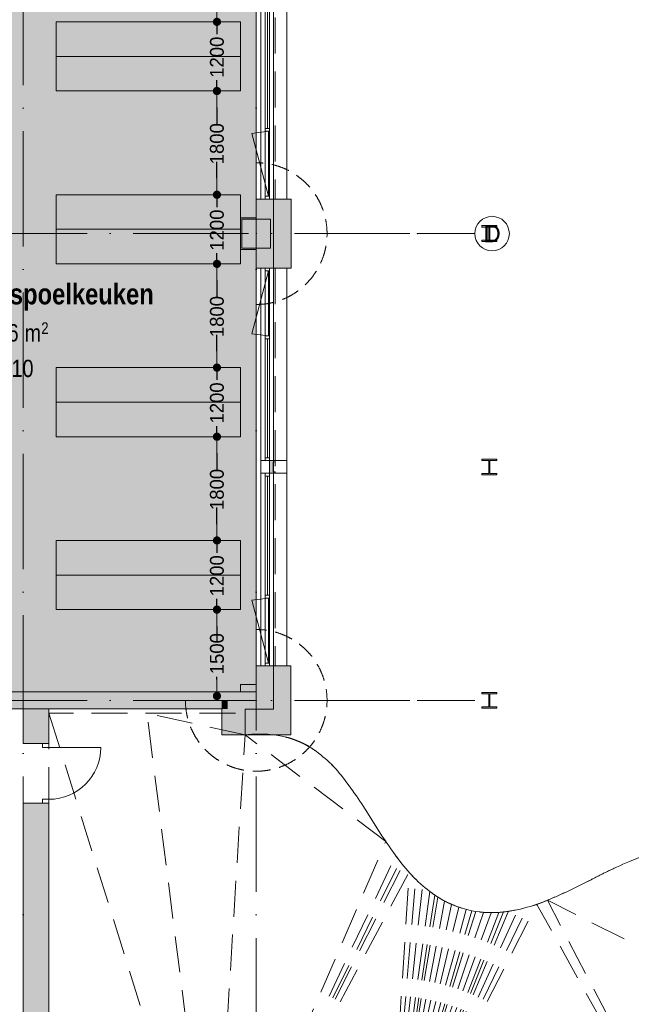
# Model space of a CAD drawing. Header units: millimetres. Extents: x -287545 to 1001608, y -673832 to 307178.
# Tile 43 of 64: x 72622 to 83245, y -40975 to -23888. Entities that reach past the tile are written whole.
import ezdxf
from ezdxf.enums import TextEntityAlignment as Align

# ---------------------------------------------------------------- set-up
doc = ezdxf.new("R2010")
doc.units = ezdxf.units.MM
doc.header["$MEASUREMENT"] = 0
for name, pattern in [('B0701', [468.239987, 311.999989, -156.239998]), ('B0703', [937.400007, 625, -312.400007]), ('v1', [2800, 1000, -400, 0, -400, 1000, 0])]:
    doc.linetypes.add(name, pattern=pattern)
for name, color, linetype in [('0 2D arcering', 7, 'Continuous'), ('21 Buitenwanden', 7, 'Continuous'), ('21 Buitenwanden Deuren', 7, 'Continuous'), ('21 Buitenwanden Doorsnede-arcering', 7, 'Continuous'), ('21 Buitenwanden Ramen', 7, 'Continuous'), ('22 NC Binnenwanden', 7, 'Continuous'), ('22 NC Binnenwanden Doorsnede-arcering', 7, 'Continuous'), ('28 Draagconstructies - Kolommen GVL', 7, 'Continuous'), ('28 Draagconstructies - Kolommen GVL Doorsnede-arcering', 7, 'Continuous'), ('28 Draagconstructies - Kolommen INT', 7, 'Continuous'), ('28 Draagconstructies - Kolommen INT Doorsnede-arcering', 7, 'Continuous'), ('28 Draagconstructies - Pergola', 7, 'Continuous'), ('28 Draagconstructies - Pergola Doorsnede-arcering', 7, 'Continuous'), ('41 Buitenwandafw', 7, 'Continuous'), ('41 Buitenwandafw Doorsnede-arcering', 7, 'Continuous'), ('90 Terrein omgeving', 7, 'Continuous'), ('A Stramien', 7, 'Continuous'), ('Maatvoering 1_ 50_100', 7, 'Continuous'), ('Z Gebruiksoppervlak', 7, 'Continuous'), ('Z Gebruiksoppervlak Zone achtergrond', 7, 'Continuous'), ('Z Gebruiksoppervlak Zone omranding', 7, 'Continuous'), ('Z Gebruiksoppervlak Zone tekst', 7, 'Continuous')]:
    doc.layers.add(name, color=color, linetype=linetype)
doc.styles.add('GENERATED_STYLE_1', font='ARIALNB.TTF')
doc.styles.add('GENERATED_STYLE_2', font='ARIALN.TTF')
doc.styles.add('GENERATED_STYLE_3', font='txt')
doc.styles.add('GENERATED_STYLE_4', font='arial.ttf')
doc.dimstyles.new('GENERATED_STYLE__3', dxfattribs={"dimtxt": 240.00001, "dimasz": 285, "dimexe": 0.18, "dimexo": 0.0625, "dimgap": 0, "dimtad": 1, "dimdec": 0, "dimzin": 3, "dimdsep": 46, "dimtxsty": 'GENERATED_STYLE_3', "dimblk": 'ARROWHEAD_11', "dimblk1": 'ARROWHEAD_11', "dimblk2": 'ARROWHEAD_11', "dimcen": 0.09, "dimse1": 1, "dimse2": 1, "dimclrd": 252, "dimclre": 252, "dimadec": 1, "dimazin": 0, "dimtfac": 1, "dimtdec": 4, "dimtmove": 0, "dimatfit": 1, "dimfxl": 1, "dimtolj": 1, "dimtzin": 3, "dimarcsym": 0})

# ---------------------------------------------------------------- blocks, each defined once
blk = doc.blocks.new('Mesh_8_1', base_point=(73130, -35925))
at = {"layer": '90 Terrein omgeving', "color": 255, "linetype": 'B0703', "lineweight": 0}
for p, q in [((73130, -35925), (75991, -45068)), ((75991, -45068), (74833, -35925)), ((76536, -36300), (74833, -35925)), ((75991, -45068), (76536, -36300)), ((78981, -38151), (76536, -36300)), ((75991, -45068), (78981, -38151)), ((75991, -45068), (79153, -38395)), ((75991, -45068), (79228, -38494)), ((75991, -45068), (79278, -38560)), ((75991, -45068), (79384, -38685)), ((79037, -44263), (79384, -38685)), ((79037, -44263), (79498, -38804)), ((79037, -44263), (79619, -38915)), ((79037, -44263), (79747, -39019)), ((79037, -44263), (79831, -39079)), ((79037, -44263), (79886, -39116)), ((79037, -44263), (80003, -39183)), ((79037, -44263), (81605, -39240)), ((79037, -44263), (80124, -39241)), ((79037, -44263), (80249, -39289)), ((79037, -44263), (81443, -39290)), ((85492, -46252), (81605, -39240)), ((87305, -41951), (81787, -39169)), ((85492, -46252), (81787, -39169)), ((79037, -44263), (80377, -39328)), ((79037, -44263), (81277, -39332)), ((79037, -44263), (80477, -39351)), ((79037, -44263), (81110, -39363)), ((79037, -44263), (80543, -39364)), ((79037, -44263), (81026, -39373)), ((79037, -44263), (80677, -39380)), ((79037, -44263), (80947, -39382)), ((79037, -44263), (80812, -39386)), ((85492, -46252), (87305, -41951)), ((87338, -42065), (87305, -41951)), ((85492, -46252), (87338, -42065)), ((79037, -44263), (85492, -46252)), ((79037, -44263), (81998, -47175)), ((73130, -50206), (75991, -45068)), ((73130, -50206), (76022, -45189)), ((79853, -47350), (81998, -47175)), ((73130, -50206), (76790, -48092))]:
    blk.add_line(p, q, dxfattribs=at)
at = {"layer": '90 Terrein omgeving', "color": 252, "linetype": 'B0703', "lineweight": 0, "true_color": 0x969696, "flags": 128}
blk.add_lwpolyline([(73130, -35925), (73130, -50206), (76790, -49236), (76790, -48092), (76022, -45189), (75991, -45068), (79037, -44263), (79853, -47350), (80049, -47724), (81998, -47175), (85492, -46252), (88222, -45192), (87338, -42065, 0.014787), (87305, -41951, -0.009433), (87078, -40886, 0.029447), (86889, -40082, 0.132457), (86126, -38887, 0.175092), (84434, -38195, 0.003145), (84391, -38194, 0.081597), (83441, -38402, 0.026375), (82545, -38813, -0.020839), (81787, -39169, -0.068942), (81026, -39373, -0.076511), (80477, -39351, -0.098735), (79831, -39079, -0.079096), (79228, -38494, -0.024505), (78739, -37774, 0.027053), (78242, -37047, 0.091945), (77641, -36498, 0.126478), (76874, -36287, 0.037205), (76536, -36300), (76536, -35925), (74833, -35925)], format="xyb", close=True, dxfattribs=at)
blk = doc.blocks.new('Slab_1_1', base_point=(656, -159592))
at = {"layer": '90 Terrein omgeving', "color": 253, "linetype": 'Continuous', "lineweight": 0, "true_color": 0x99a3a6, "flags": 128}
blk.add_lwpolyline([(83441, -38402, 0.026375), (82545, -38813, -0.020839), (81787, -39169, -0.068942), (81026, -39373, -0.076511), (80477, -39351, -0.098735), (79831, -39079, -0.079096), (79228, -38494, -0.024505), (78739, -37774, 0.027053), (78242, -37047, 0.091945), (77641, -36498, 0.126478), (76874, -36287, 0.037205), (76536, -36300), (76536, -35925), (76536, -35850), (77030, -35850), (77030, -7050), (44725, -7050), (44725, -3850), (10025, -3850)], format="xyb", dxfattribs=at)
blk = doc.blocks.new('kooklokaal_spoelkeuken_HK-02_13_1', base_point=(72577, -29276))
at = {"layer": 'Z Gebruiksoppervlak Zone achtergrond', "linetype": 'Continuous', "lineweight": 0, "true_color": 0xffffff}
blk.add_hatch(color=7, dxfattribs=at).paths.add_polyline_path([(68005, -19575), (68005, -23625), (64655, -23625), (64655, -25450), (68780, -25450), (68780, -35550), (76730, -35550), (76730, -21600), (71105, -21600), (71105, -19575)])
at = {"layer": 'Z Gebruiksoppervlak Zone omranding', "color": 2, "linetype": 'Continuous', "lineweight": 0, "flags": 128}
blk.add_lwpolyline([(68005, -19575), (68005, -23625), (64655, -23625), (64655, -25450), (68780, -25450), (68780, -35550), (76730, -35550), (76730, -21600), (71105, -21600), (71105, -19575)], close=True, dxfattribs=at)
at = {"layer": 'Z Gebruiksoppervlak Zone tekst', "color": 9, "lineweight": 0}
for tag, height, style, p in [('DUMMY_942', 360, 'GENERATED_STYLE_1', (74975, -28362)), ('DUMMY_943', 300, 'GENERATED_STYLE_2', (72030, -29078)), ('ROOM_AREA', 300, 'GENERATED_STYLE_2', (72030, -29171)), ('DUMMY_944', 300, 'GENERATED_STYLE_2', (72610, -29175)), ('DUMMY_945', 200, 'GENERATED_STYLE_2', (72996, -29140)), ('DUMMY_946', 300, 'GENERATED_STYLE_2', (72288, -29696)), ('OorspronkelijkOppervlakteAddOn', 300, 'GENERATED_STYLE_2', (72288, -29789))]:
    blk.add_attdef(tag, text='', height=height, dxfattribs=dict(at, style=style)).set_placement(p, align=Align.TOP_LEFT)
at = {"layer": 'Z Gebruiksoppervlak Zone tekst', "color": 9, "lineweight": 0, "style": 'GENERATED_STYLE_1'}
blk.add_attdef('ROOM_NAME', text='', height=360, dxfattribs=at).set_placement((72577, -28468), align=Align.TOP_CENTER)
blk = doc.blocks.new('D1 27_2')
at = {"layer": '21 Buitenwanden Deuren', "color": 1, "linetype": 'Continuous', "lineweight": 0}
for p, q in [((450, 0), (450, 900)), ((-450, 0), (-517, 0)), ((-517, 0), (-517, -114)), ((-517, 0), (-517, -114)), ((-517, 0), (-517, -114)), ((-450, -114), (-450, 0)), ((517, 0), (450, 0)), ((450, 0), (450, -114)), ((517, -114), (517, 0)), ((517, 0), (517, -114)), ((517, 0), (517, -114)), ((-517, -114), (-450, -114)), ((-517, -114), (-517, -450)), ((450, -114), (517, -114)), ((517, -114), (517, -450))]:
    blk.add_line(p, q, dxfattribs=at)
at = {"layer": '21 Buitenwanden Deuren', "color": 9, "linetype": 'Continuous', "lineweight": 0}
blk.add_arc((450, 0), 900, 90, 180, dxfattribs=at)
blk = doc.blocks.new('Wall_10_1', base_point=(72905, -76425))
at = {"layer": '21 Buitenwanden Doorsnede-arcering', "linetype": 'Continuous', "lineweight": 0, "true_color": 0x323232}
for points in [[(73130, -35850), (72680, -35850), (72680, -36450), (73130, -36450)], [(72680, -76175), (73130, -76175), (73130, -37484), (72680, -37484)]]:
    blk.add_hatch(color=250, dxfattribs=at).paths.add_polyline_path(points)
at = {"layer": '21 Buitenwanden', "color": 1, "linetype": 'Continuous', "lineweight": 0}
for p, q in [((73016, -36450), (72680, -36450)), ((73130, -36450), (73016, -36450)), ((73016, -37484), (72680, -37484)), ((73130, -37484), (73016, -37484))]:
    blk.add_line(p, q, dxfattribs=at)
at = {"layer": '21 Buitenwanden', "color": 1, "linetype": 'Continuous', "lineweight": 0, "flags": 128}
for points in [[(73130, -35850), (72680, -35850)], [(72680, -35850), (72680, -36450)], [(73130, -36450), (73130, -35850)], [(72680, -37484), (72680, -76175)], [(73130, -76425), (73130, -37484)]]:
    blk.add_lwpolyline(points, dxfattribs=at)
at = {"layer": '21 Buitenwanden Deuren', "color": 1, "linetype": 'Continuous', "lineweight": 0, "xscale": -1, "zscale": 1000, "rotation": 270}
blk.add_blockref('D1 27_2', (73130, -36967), dxfattribs=at)
blk = doc.blocks.new('Wall_40_1', base_point=(68630, -35700))
at = {"layer": '22 NC Binnenwanden Doorsnede-arcering', "linetype": 'Continuous', "lineweight": 0}
blk.add_hatch(color=251, dxfattribs=at).paths.add_polyline_path([(76455, -35550), (68880, -35550), (68880, -35850), (76130, -35850), (76130, -35700), (76235, -35700), (76455, -35700)])
at = {"layer": '22 NC Binnenwanden', "color": 1, "linetype": 'Continuous', "lineweight": 0, "flags": 128}
for points in [[(76455, -35550), (68880, -35550)], [(68880, -35850), (76130, -35850)]]:
    blk.add_lwpolyline(points, dxfattribs=at)
blk = doc.blocks.new('Wall_60_1', base_point=(76730, -27650))
at = {"layer": '21 Buitenwanden', "color": 9, "linetype": 'B0701', "lineweight": 0, "flags": 128}
for points in [[(76730, -27594), (76730, -26370)], [(76730, -27606), (76730, -28830)]]:
    blk.add_lwpolyline(points, dxfattribs=at)
at = {"layer": '21 Buitenwanden', "color": 9, "linetype": 'B0701', "lineweight": 0}
for radius in [1230, 5.55]:
    blk.add_arc((76730, -27600), radius, 270, 90, dxfattribs=at)
blk = doc.blocks.new('Wall_61_1', base_point=(76680, -35700))
at = {"layer": '21 Buitenwanden', "color": 9, "linetype": 'B0701', "lineweight": 0, "flags": 128}
for points in [[(76730, -35694), (76730, -34470)], [(76724, -35700), (75500, -35700)]]:
    blk.add_lwpolyline(points, dxfattribs=at)
at = {"layer": '21 Buitenwanden', "color": 9, "linetype": 'B0701', "lineweight": 0}
for radius in [1230, 5.55]:
    blk.add_arc((76730, -35700), radius, 180, 90, dxfattribs=at)
blk = doc.blocks.new('R2 bl ol 27_6')
at = {"layer": '21 Buitenwanden Ramen', "color": 1, "linetype": 'Continuous', "lineweight": 0}
for p, q in [((494, -55), (532, 237)), ((1622, -55), (532, 237)), ((-1670, 0), (-1622, 0)), ((-1622, 0), (-1622, -72)), ((446, -72), (446, 0)), ((446, 0), (470, 0)), ((470, 0), (494, 0)), ((494, 0), (494, -62)), ((1622, -62), (1622, 0)), ((1622, 0), (1670, 0)), ((-1622, -72), (-1670, -72)), ((470, -72), (446, -72)), ((494, -72), (470, -72)), ((494, -55), (594, -55)), ((494, -62), (494, -55)), ((494, -62), (494, -72)), ((594, -62), (494, -62)), ((594, -55), (594, -62)), ((594, -55), (1522, -55)), ((594, -58), (1522, -58)), ((1522, -62), (594, -62)), ((1522, -62), (1522, -55)), ((1522, -55), (1622, -55)), ((1622, -62), (1522, -62)), ((1622, -55), (1622, -62)), ((1622, -72), (1622, -62)), ((1670, -72), (1622, -72))]:
    blk.add_line(p, q, dxfattribs=at)
at = {"layer": '21 Buitenwanden Ramen', "color": 9, "linetype": 'Continuous', "lineweight": 0}
for p, q in [((-1670, 78), (1670, 78)), ((-1670, 0), (-1670, 78)), ((-1670, -72), (-1670, 0)), ((-1670, -72), (-1670, 0)), ((1670, 0), (1670, 78)), ((1670, -72), (1670, 0)), ((1670, -72), (1670, 0)), ((-1670, -272), (-1670, -72)), ((1670, -272), (1670, -72)), ((-1670, -372), (-1670, -272)), ((1670, -372), (1670, -272)), ((-1670, -372), (1670, -372))]:
    blk.add_line(p, q, dxfattribs=at)
at = {"layer": '21 Buitenwanden Ramen', "color": 2, "linetype": 'Continuous', "lineweight": 0}
for p, q in [((-1622, 0), (446, 0)), ((494, 0), (1622, 0)), ((-1622, -36), (446, -36)), ((446, -72), (-1622, -72)), ((1622, -72), (494, -72)), ((594, -55), (1522, -55))]:
    blk.add_line(p, q, dxfattribs=at)
blk = doc.blocks.new('Simple Window Opening')
at = {"layer": '21 Buitenwanden Ramen', "color": 9, "linetype": 'Continuous', "lineweight": 0}
for p, q in [((-110, 300), (-110, 200)), ((-110, 300), (110, 300)), ((-110, 200), (-110, -150)), ((110, 300), (110, 200)), ((110, 200), (110, -150)), ((-110, -150), (110, -150))]:
    blk.add_line(p, q, dxfattribs=at)
blk = doc.blocks.new('Wall_158_1', base_point=(76810, -20100))
at = {"layer": '21 Buitenwanden', "color": 9, "linetype": 'Continuous', "lineweight": 0}
for p, q in [((76888, -20100), (76810, -20100)), ((76960, -20100), (76888, -20100)), ((77160, -20100), (76960, -20100)), ((77260, -20100), (77160, -20100)), ((76888, -27000), (76810, -27000)), ((76960, -27000), (76888, -27000)), ((77160, -27000), (76960, -27000)), ((77260, -27000), (77160, -27000))]:
    blk.add_line(p, q, dxfattribs=at)
at = {"layer": '21 Buitenwanden Ramen', "color": 1, "linetype": 'Continuous', "lineweight": 0, "zscale": 1000}
for name, p, rotation in [('R2 bl ol 27_6', (76888, -21770), 90), ('Simple Window Opening', (76960, -23550), 270)]:
    blk.add_blockref(name, p, dxfattribs=dict(at, rotation=rotation))
at = {"layer": '21 Buitenwanden Ramen', "color": 1, "linetype": 'Continuous', "lineweight": 0, "xscale": -1, "zscale": 1000, "rotation": 90}
blk.add_blockref('R2 bl ol 27_6', (76888, -25330), dxfattribs=at)
blk = doc.blocks.new('Wall_159_1', base_point=(76810, -28200))
at = {"layer": '21 Buitenwanden', "color": 9, "linetype": 'Continuous', "lineweight": 0}
for p, q in [((76888, -28200), (76810, -28200)), ((76960, -28200), (76888, -28200)), ((77160, -28200), (76960, -28200)), ((77260, -28200), (77160, -28200)), ((76888, -35100), (76810, -35100)), ((76960, -35100), (76888, -35100)), ((77160, -35100), (76960, -35100)), ((77260, -35100), (77160, -35100))]:
    blk.add_line(p, q, dxfattribs=at)
at = {"layer": '21 Buitenwanden Ramen', "color": 1, "linetype": 'Continuous', "lineweight": 0, "zscale": 1000}
for name, p, rotation in [('R2 bl ol 27_6', (76888, -29870), 90), ('Simple Window Opening', (76960, -31650), 270)]:
    blk.add_blockref(name, p, dxfattribs=dict(at, rotation=rotation))
at = {"layer": '21 Buitenwanden Ramen', "color": 1, "linetype": 'Continuous', "lineweight": 0, "xscale": -1, "zscale": 1000, "rotation": 90}
blk.add_blockref('R2 bl ol 27_6', (76888, -33430), dxfattribs=at)
blk = doc.blocks.new('Column_45_1', base_point=(76960, -31650))
at = {"layer": '41 Buitenwandafw Doorsnede-arcering', "linetype": 'Continuous', "lineweight": 0, "true_color": 0x323232}
for points in [[(76960, -31760), (77060, -31755), (77060, -31737), (77023, -31732), (77023, -31568), (77060, -31563), (77060, -31545), (76960, -31540), (76960, -31542), (77058, -31547), (77058, -31561), (77021, -31566), (77021, -31734), (77058, -31739), (77058, -31753), (76960, -31758)], [(77058, -31547), (76960, -31542), (76960, -31758), (77058, -31753), (77058, -31739), (77021, -31734), (77021, -31566), (77058, -31561)]]:
    blk.add_hatch(color=250, dxfattribs=at).paths.add_polyline_path(points)
at = {"layer": '41 Buitenwandafw', "color": 2, "linetype": 'Continuous', "lineweight": 0, "flags": 128}
for points in [[(76960, -31758), (76960, -31760), (77060, -31755), (77060, -31737), (77023, -31732), (77023, -31568), (77060, -31563), (77060, -31545), (76960, -31540), (76960, -31542)], [(76960, -31542), (76960, -31758)]]:
    blk.add_lwpolyline(points, dxfattribs=at)
blk = doc.blocks.new('Column_46_1', base_point=(76960, -31650))
at = {"layer": '41 Buitenwandafw Doorsnede-arcering', "linetype": 'Continuous', "lineweight": 0, "true_color": 0x323232}
for points in [[(76960, -31760), (77060, -31755), (77060, -31737), (77023, -31732), (77023, -31568), (77060, -31563), (77060, -31545), (76960, -31540), (76960, -31542), (77058, -31547), (77058, -31561), (77021, -31566), (77021, -31734), (77058, -31739), (77058, -31753), (76960, -31758)], [(77058, -31547), (76960, -31542), (76960, -31758), (77058, -31753), (77058, -31739), (77021, -31734), (77021, -31566), (77058, -31561)]]:
    blk.add_hatch(color=250, dxfattribs=at).paths.add_polyline_path(points)
at = {"layer": '41 Buitenwandafw', "color": 2, "linetype": 'Continuous', "lineweight": 0, "flags": 128}
for points in [[(76960, -31758), (76960, -31760), (77060, -31755), (77060, -31737), (77023, -31732), (77023, -31568), (77060, -31563), (77060, -31545), (76960, -31540), (76960, -31542)], [(76960, -31542), (76960, -31758)]]:
    blk.add_lwpolyline(points, dxfattribs=at)
blk = doc.blocks.new('Beam_69_1', base_point=(76960, -20100))
at = {"layer": '41 Buitenwandafw', "color": 9, "linetype": 'B0703', "lineweight": 0}
for p, q in [((76960, -20100), (76960, -27000)), ((76960, -20100), (77060, -20100)), ((77060, -20100), (77060, -27000)), ((76960, -27000), (77060, -27000))]:
    blk.add_line(p, q, dxfattribs=at)
blk = doc.blocks.new('Beam_70_1', base_point=(76960, -28200))
at = {"layer": '41 Buitenwandafw', "color": 9, "linetype": 'B0703', "lineweight": 0}
for p, q in [((76960, -28200), (76960, -35100)), ((76960, -28200), (77060, -28200)), ((77060, -28200), (77060, -35100)), ((76960, -35100), (77060, -35100))]:
    blk.add_line(p, q, dxfattribs=at)
blk = doc.blocks.new('ARROWHEAD_11')
at = {"color": 0, "linetype": 'Continuous', "lineweight": 0}
blk.add_line((0, 0), (-1, 0), dxfattribs=at)
at = {"color": 0, "linetype": 'Continuous', "lineweight": 0, "const_width": 0.25, "flags": 128}
blk.add_lwpolyline([(-0.125, 0, 1), (0.125, 0, 1)], format="xyb", close=True, dxfattribs=at)
blk = doc.blocks.new('*D538')
at = {"layer": 'Defpoints', "color": 0, "linetype": 'Continuous', "transparency": 16777216}
for p in [(76048, -34125), (76455, -34125), (76400, -35625)]:
    blk.add_point(p, dxfattribs=at)
at = {"layer": 'Maatvoering 1_ 50_100', "color": 252, "linetype": 'Continuous', "lineweight": -2, "transparency": 16777216}
for p, q in [((76048, -34410), (76048, -34490)), ((76048, -35340), (76048, -35290))]:
    blk.add_line(p, q, dxfattribs=at)
at = {"layer": 'Maatvoering 1_ 50_100', "color": 252, "linetype": 'Continuous', "lineweight": -2, "transparency": 16777216, "xscale": 285, "yscale": 285, "zscale": 285}
for p, rotation in [((76048, -34125), 90), ((76048, -35625), 270)]:
    blk.add_blockref('ARROWHEAD_11', p, dxfattribs=dict(at, rotation=rotation))
at = {"layer": 'Maatvoering 1_ 50_100', "color": 0, "linetype": 'Continuous', "lineweight": 0, "transparency": 16777216, "insert": (76048, -34890), "char_height": 240, "attachment_point": 5, "rotation": 90, "style": 'GENERATED_STYLE_3'}
blk.add_mtext('\\A1;1500', dxfattribs=at)
blk = doc.blocks.new('*D539')
at = {"layer": 'Defpoints', "color": 0, "linetype": 'Continuous', "transparency": 16777216}
for p in [(76048, -32925), (76455, -32925), (76455, -34125)]:
    blk.add_point(p, dxfattribs=at)
at = {"layer": 'Maatvoering 1_ 50_100', "color": 252, "linetype": 'Continuous', "lineweight": -2, "transparency": 16777216}
for p, q in [((76048, -32640), (76048, -32355)), ((76048, -32925), (76048, -33139)), ((76048, -34125), (76048, -33939)), ((76048, -34410), (76048, -34695))]:
    blk.add_line(p, q, dxfattribs=at)
at = {"layer": 'Maatvoering 1_ 50_100', "color": 252, "linetype": 'Continuous', "lineweight": -2, "transparency": 16777216, "xscale": 285, "yscale": 285, "zscale": 285}
for p, rotation in [((76048, -32925), 270), ((76048, -34125), 90)]:
    blk.add_blockref('ARROWHEAD_11', p, dxfattribs=dict(at, rotation=rotation))
at = {"layer": 'Maatvoering 1_ 50_100', "color": 0, "linetype": 'Continuous', "lineweight": 0, "transparency": 16777216, "insert": (76048, -33539), "char_height": 240, "attachment_point": 5, "rotation": 90, "style": 'GENERATED_STYLE_3'}
blk.add_mtext('\\A1;1200', dxfattribs=at)
blk = doc.blocks.new('*D540')
at = {"layer": 'Defpoints', "color": 0, "linetype": 'Continuous', "transparency": 16777216}
for p in [(73255, -31125), (76048, -31125), (76455, -32925)]:
    blk.add_point(p, dxfattribs=at)
at = {"layer": 'Maatvoering 1_ 50_100', "color": 252, "linetype": 'Continuous', "lineweight": -2, "transparency": 16777216}
for p, q in [((76048, -31410), (76048, -31640)), ((76048, -32640), (76048, -32440))]:
    blk.add_line(p, q, dxfattribs=at)
at = {"layer": 'Maatvoering 1_ 50_100', "color": 252, "linetype": 'Continuous', "lineweight": -2, "transparency": 16777216, "xscale": 285, "yscale": 285, "zscale": 285}
for p, rotation in [((76048, -31125), 90), ((76048, -32925), 270)]:
    blk.add_blockref('ARROWHEAD_11', p, dxfattribs=dict(at, rotation=rotation))
at = {"layer": 'Maatvoering 1_ 50_100', "color": 0, "linetype": 'Continuous', "lineweight": 0, "transparency": 16777216, "insert": (76048, -32040), "char_height": 240, "attachment_point": 5, "rotation": 90, "style": 'GENERATED_STYLE_3'}
blk.add_mtext('\\A1;1800', dxfattribs=at)
blk = doc.blocks.new('*D541')
at = {"layer": 'Defpoints', "color": 0, "linetype": 'Continuous', "transparency": 16777216}
for p in [(73255, -29925), (76048, -29925), (73255, -31125)]:
    blk.add_point(p, dxfattribs=at)
at = {"layer": 'Maatvoering 1_ 50_100', "color": 252, "linetype": 'Continuous', "lineweight": -2, "transparency": 16777216}
for p, q in [((76048, -29640), (76048, -29355)), ((76048, -29925), (76048, -30139)), ((76048, -31125), (76048, -30939)), ((76048, -31410), (76048, -31695))]:
    blk.add_line(p, q, dxfattribs=at)
at = {"layer": 'Maatvoering 1_ 50_100', "color": 252, "linetype": 'Continuous', "lineweight": -2, "transparency": 16777216, "xscale": 285, "yscale": 285, "zscale": 285}
for p, rotation in [((76048, -29925), 270), ((76048, -31125), 90)]:
    blk.add_blockref('ARROWHEAD_11', p, dxfattribs=dict(at, rotation=rotation))
at = {"layer": 'Maatvoering 1_ 50_100', "color": 0, "linetype": 'Continuous', "lineweight": 0, "transparency": 16777216, "insert": (76048, -30539), "char_height": 240, "attachment_point": 5, "rotation": 90, "style": 'GENERATED_STYLE_3'}
blk.add_mtext('\\A1;1200', dxfattribs=at)
blk = doc.blocks.new('*D542')
at = {"layer": 'Defpoints', "color": 0, "linetype": 'Continuous', "transparency": 16777216}
for p in [(73255, -28125), (76048, -28125), (73255, -29925)]:
    blk.add_point(p, dxfattribs=at)
at = {"layer": 'Maatvoering 1_ 50_100', "color": 252, "linetype": 'Continuous', "lineweight": -2, "transparency": 16777216}
for p, q in [((76048, -28410), (76048, -28640)), ((76048, -29640), (76048, -29440))]:
    blk.add_line(p, q, dxfattribs=at)
at = {"layer": 'Maatvoering 1_ 50_100', "color": 252, "linetype": 'Continuous', "lineweight": -2, "transparency": 16777216, "xscale": 285, "yscale": 285, "zscale": 285}
for p, rotation in [((76048, -28125), 90), ((76048, -29925), 270)]:
    blk.add_blockref('ARROWHEAD_11', p, dxfattribs=dict(at, rotation=rotation))
at = {"layer": 'Maatvoering 1_ 50_100', "color": 0, "linetype": 'Continuous', "lineweight": 0, "transparency": 16777216, "insert": (76048, -29040), "char_height": 240, "attachment_point": 5, "rotation": 90, "style": 'GENERATED_STYLE_3'}
blk.add_mtext('\\A1;1800', dxfattribs=at)
blk = doc.blocks.new('*D543')
at = {"layer": 'Defpoints', "color": 0, "linetype": 'Continuous', "transparency": 16777216}
for p in [(73255, -26925), (76048, -26925), (73255, -28125)]:
    blk.add_point(p, dxfattribs=at)
at = {"layer": 'Maatvoering 1_ 50_100', "color": 252, "linetype": 'Continuous', "lineweight": -2, "transparency": 16777216}
for p, q in [((76048, -26640), (76048, -26355)), ((76048, -26925), (76048, -27139)), ((76048, -28125), (76048, -27939)), ((76048, -28410), (76048, -28695))]:
    blk.add_line(p, q, dxfattribs=at)
at = {"layer": 'Maatvoering 1_ 50_100', "color": 252, "linetype": 'Continuous', "lineweight": -2, "transparency": 16777216, "xscale": 285, "yscale": 285, "zscale": 285}
for p, rotation in [((76048, -26925), 270), ((76048, -28125), 90)]:
    blk.add_blockref('ARROWHEAD_11', p, dxfattribs=dict(at, rotation=rotation))
at = {"layer": 'Maatvoering 1_ 50_100', "color": 0, "linetype": 'Continuous', "lineweight": 0, "transparency": 16777216, "insert": (76048, -27539), "char_height": 240, "attachment_point": 5, "rotation": 90, "style": 'GENERATED_STYLE_3'}
blk.add_mtext('\\A1;1200', dxfattribs=at)
blk = doc.blocks.new('*D544')
at = {"layer": 'Defpoints', "color": 0, "linetype": 'Continuous', "transparency": 16777216}
for p in [(73255, -25125), (76048, -25125), (73255, -26925)]:
    blk.add_point(p, dxfattribs=at)
at = {"layer": 'Maatvoering 1_ 50_100', "color": 252, "linetype": 'Continuous', "lineweight": -2, "transparency": 16777216}
for p, q in [((76048, -25410), (76048, -25640)), ((76048, -26640), (76048, -26440))]:
    blk.add_line(p, q, dxfattribs=at)
at = {"layer": 'Maatvoering 1_ 50_100', "color": 252, "linetype": 'Continuous', "lineweight": -2, "transparency": 16777216, "xscale": 285, "yscale": 285, "zscale": 285}
for p, rotation in [((76048, -25125), 90), ((76048, -26925), 270)]:
    blk.add_blockref('ARROWHEAD_11', p, dxfattribs=dict(at, rotation=rotation))
at = {"layer": 'Maatvoering 1_ 50_100', "color": 0, "linetype": 'Continuous', "lineweight": 0, "transparency": 16777216, "insert": (76048, -26040), "char_height": 240, "attachment_point": 5, "rotation": 90, "style": 'GENERATED_STYLE_3'}
blk.add_mtext('\\A1;1800', dxfattribs=at)
blk = doc.blocks.new('*D545')
at = {"layer": 'Defpoints', "color": 0, "linetype": 'Continuous', "transparency": 16777216}
for p in [(73255, -23925), (76048, -23925), (73255, -25125)]:
    blk.add_point(p, dxfattribs=at)
at = {"layer": 'Maatvoering 1_ 50_100', "color": 252, "linetype": 'Continuous', "lineweight": -2, "transparency": 16777216}
for p, q in [((76048, -23640), (76048, -23355)), ((76048, -23925), (76048, -24139)), ((76048, -25125), (76048, -24939)), ((76048, -25410), (76048, -25695))]:
    blk.add_line(p, q, dxfattribs=at)
at = {"layer": 'Maatvoering 1_ 50_100', "color": 252, "linetype": 'Continuous', "lineweight": -2, "transparency": 16777216, "xscale": 285, "yscale": 285, "zscale": 285}
for p, rotation in [((76048, -23925), 270), ((76048, -25125), 90)]:
    blk.add_blockref('ARROWHEAD_11', p, dxfattribs=dict(at, rotation=rotation))
at = {"layer": 'Maatvoering 1_ 50_100', "color": 0, "linetype": 'Continuous', "lineweight": 0, "transparency": 16777216, "insert": (76048, -24539), "char_height": 240, "attachment_point": 5, "rotation": 90, "style": 'GENERATED_STYLE_3'}
blk.add_mtext('\\A1;1200', dxfattribs=at)
blk = doc.blocks.new('*D546')
at = {"layer": 'Defpoints', "color": 0, "linetype": 'Continuous', "transparency": 16777216}
for p in [(71155, -21600), (76048, -21600), (73255, -23925)]:
    blk.add_point(p, dxfattribs=at)
at = {"layer": 'Maatvoering 1_ 50_100', "color": 252, "linetype": 'Continuous', "lineweight": -2, "transparency": 16777216}
for p, q in [((76048, -21885), (76048, -22359)), ((76048, -23640), (76048, -23205))]:
    blk.add_line(p, q, dxfattribs=at)
at = {"layer": 'Maatvoering 1_ 50_100', "color": 252, "linetype": 'Continuous', "lineweight": -2, "transparency": 16777216, "xscale": 285, "yscale": 285, "zscale": 285}
for p, rotation in [((76048, -21600), 90), ((76048, -23925), 270)]:
    blk.add_blockref('ARROWHEAD_11', p, dxfattribs=dict(at, rotation=rotation))
at = {"layer": 'Maatvoering 1_ 50_100', "color": 0, "linetype": 'Continuous', "lineweight": 0, "transparency": 16777216, "insert": (76048, -22782), "char_height": 240, "attachment_point": 5, "rotation": 90, "style": 'GENERATED_STYLE_3'}
blk.add_mtext('\\A1;2325', dxfattribs=at)
blk = doc.blocks.new('Column_111_1', base_point=(76730, -27600))
at = {"layer": '28 Draagconstructies - Kolommen GVL Doorsnede-arcering', "linetype": 'Continuous', "lineweight": 0, "true_color": 0x323232}
for points in [[(77335, -27000), (76730, -27000), (76730, -27100), (77230, -27100), (77230, -28100), (76730, -28100), (76730, -28200), (77335, -28200)], [(77230, -28100), (77230, -27100), (76730, -27100), (76730, -27325), (77005, -27325), (77005, -27875), (76730, -27875), (76730, -28100)], [(77005, -27325), (76730, -27325), (76455, -27325), (76455, -27875), (76730, -27875), (77005, -27875)]]:
    blk.add_hatch(color=250, dxfattribs=at).paths.add_polyline_path(points)
at = {"layer": '28 Draagconstructies - Kolommen GVL', "color": 2, "linetype": 'Continuous', "lineweight": 0, "flags": 128}
for points in [[(76730, -28100), (76730, -28200), (77335, -28200), (77335, -27000), (76730, -27000), (76730, -27100)], [(76730, -27100), (76730, -27325)], [(76730, -27325), (76455, -27325), (76455, -27875), (76730, -27875)], [(76730, -27875), (76730, -28100)]]:
    blk.add_lwpolyline(points, dxfattribs=at)
blk = doc.blocks.new('Column_113_1', base_point=(76730, -35700))
at = {"layer": '28 Draagconstructies - Kolommen GVL Doorsnede-arcering', "linetype": 'Continuous', "lineweight": 0, "true_color": 0x323232}
for points in [[(76130, -36300), (77330, -36300), (77330, -35100), (76730, -35100), (76730, -35205), (77225, -35205), (77225, -36195), (76235, -36195), (76235, -35850), (76130, -35850)], [(76235, -36195), (77225, -36195), (77225, -35205), (76730, -35205), (76730, -35425), (77005, -35425), (77005, -35975), (76455, -35975), (76455, -35850), (76235, -35850)], [(76455, -35425), (76455, -35550), (76730, -35550), (76730, -35850), (76455, -35850), (76455, -35975), (77005, -35975), (77005, -35425), (76730, -35425)], [(76130, -35700), (76130, -35850), (76235, -35850), (76235, -35700)], [(76235, -35700), (76235, -35850), (76455, -35850), (76455, -35700)], [(76455, -35700), (76455, -35850), (76730, -35850), (76730, -35550), (76455, -35550)]]:
    blk.add_hatch(color=250, dxfattribs=at).paths.add_polyline_path(points)
at = {"layer": '28 Draagconstructies - Kolommen GVL', "color": 2, "linetype": 'Continuous', "lineweight": 0, "flags": 128}
for points in [[(76130, -35850), (76130, -36300), (77330, -36300), (77330, -35100), (76730, -35100), (76730, -35205)], [(76730, -35205), (76730, -35425)], [(76730, -35425), (76455, -35425), (76455, -35550)]]:
    blk.add_lwpolyline(points, dxfattribs=at)
blk = doc.blocks.new('Column_126_1', base_point=(76730, -27600))
at = {"layer": '28 Draagconstructies - Kolommen INT Doorsnede-arcering', "linetype": 'Continuous', "lineweight": 0, "true_color": 0x323232}
blk.add_hatch(color=250, dxfattribs=at).paths.add_polyline_path([(76480, -27850), (76980, -27850), (76980, -27350), (76480, -27350)])
at = {"layer": '28 Draagconstructies - Kolommen INT', "color": 5, "linetype": 'Continuous', "lineweight": 0, "flags": 128}
blk.add_lwpolyline([(76480, -27850), (76980, -27850), (76980, -27350), (76480, -27350)], close=True, dxfattribs=at)
blk = doc.blocks.new('Standard grid marker')
at = {"layer": 'A Stramien', "color": 9, "linetype": 'v1', "lineweight": 0, "true_color": 0xc8c8c8}
for p, q in [((1000, 0), (77736, 0)), ((77736, 0), (78736, 0))]:
    blk.add_line(p, q, dxfattribs=at)
at = {"layer": 'A Stramien', "color": 252, "lineweight": 0, "true_color": 0x969696, "style": 'GENERATED_STYLE_4'}
blk.add_attdef('AC_MarkerText_1', text='', height=300, dxfattribs=at).set_placement((-300, 150), align=Align.TOP_CENTER)
blk = doc.blocks.new('Standard grid marker_2')
at = {"layer": 'A Stramien', "color": 9, "linetype": 'v1', "lineweight": 0, "true_color": 0xc8c8c8}
for p, q in [((1000, 0), (77736, 0)), ((77736, 0), (78736, 0))]:
    blk.add_line(p, q, dxfattribs=at)
at = {"layer": 'A Stramien', "color": 252, "linetype": 'Continuous', "lineweight": 0, "true_color": 0x969696, "flags": 128}
blk.add_lwpolyline([(79336, 0, 1), (78736, 0, 1)], format="xyb", close=True, dxfattribs=at)
at = {"layer": 'A Stramien', "color": 9, "linetype": 'v1', "lineweight": 0, "true_color": 0xc8c8c8}
blk.add_point((77736, 0), dxfattribs=at)
blk.add_point((77736, 0), dxfattribs=at)
at = {"layer": 'A Stramien', "color": 252, "lineweight": 0, "true_color": 0x969696, "style": 'GENERATED_STYLE_4'}
for tag, p in [('AC_MarkerText_1_0', (-300, 150)), ('AC_MarkerText_1_1', (79036, 150))]:
    blk.add_attdef(tag, text='', height=300, dxfattribs=at).set_placement(p, align=Align.TOP_CENTER)
blk = doc.blocks.new('Standard grid marker_9')
at = {"layer": 'A Stramien', "color": 9, "linetype": 'v1', "lineweight": 0, "true_color": 0xc8c8c8}
blk.add_line((1000, 0), (78292, 0), dxfattribs=at)
at = {"layer": 'A Stramien', "color": 252, "lineweight": 0, "true_color": 0x969696, "style": 'GENERATED_STYLE_4'}
for tag, p in [('AC_MarkerText_1_0', (-81, -69)), ('AC_MarkerText_1_1', (79810, -69))]:
    blk.add_attdef(tag, text='', height=300, rotation=270, dxfattribs=at).set_placement(p, align=Align.TOP_CENTER)
blk = doc.blocks.new('Column_150_1', base_point=(80780, -27600))
at = {"layer": '28 Draagconstructies - Pergola Doorsnede-arcering', "linetype": 'Continuous', "lineweight": 0, "true_color": 0x323232}
blk.add_hatch(color=250, dxfattribs=at).paths.add_polyline_path([(80649, -27738), (80911, -27738), (80911, -27713), (80788, -27713), (80788, -27487), (80911, -27487), (80911, -27462), (80649, -27462), (80649, -27487), (80772, -27487), (80772, -27713), (80649, -27713)])
at = {"layer": '28 Draagconstructies - Pergola', "color": 250, "linetype": 'Continuous', "lineweight": 0, "true_color": 0x323232, "flags": 128}
blk.add_lwpolyline([(80649, -27738), (80911, -27738), (80911, -27713), (80788, -27713), (80788, -27487), (80911, -27487), (80911, -27462), (80649, -27462), (80649, -27487), (80772, -27487), (80772, -27713), (80649, -27713)], close=True, dxfattribs=at)
blk = doc.blocks.new('Column_151_1', base_point=(80780, -31650))
at = {"layer": '28 Draagconstructies - Pergola Doorsnede-arcering', "linetype": 'Continuous', "lineweight": 0, "true_color": 0x323232}
blk.add_hatch(color=250, dxfattribs=at).paths.add_polyline_path([(80649, -31788), (80911, -31788), (80911, -31763), (80788, -31763), (80788, -31537), (80911, -31537), (80911, -31512), (80649, -31512), (80649, -31537), (80772, -31537), (80772, -31763), (80649, -31763)])
at = {"layer": '28 Draagconstructies - Pergola', "color": 250, "linetype": 'Continuous', "lineweight": 0, "true_color": 0x323232, "flags": 128}
blk.add_lwpolyline([(80649, -31788), (80911, -31788), (80911, -31763), (80788, -31763), (80788, -31537), (80911, -31537), (80911, -31512), (80649, -31512), (80649, -31537), (80772, -31537), (80772, -31763), (80649, -31763)], close=True, dxfattribs=at)
blk = doc.blocks.new('Column_152_1', base_point=(80780, -35700))
at = {"layer": '28 Draagconstructies - Pergola Doorsnede-arcering', "linetype": 'Continuous', "lineweight": 0, "true_color": 0x323232}
blk.add_hatch(color=250, dxfattribs=at).paths.add_polyline_path([(80649, -35838), (80911, -35838), (80911, -35813), (80788, -35813), (80788, -35587), (80911, -35587), (80911, -35562), (80649, -35562), (80649, -35587), (80772, -35587), (80772, -35813), (80649, -35813)])
at = {"layer": '28 Draagconstructies - Pergola', "color": 250, "linetype": 'Continuous', "lineweight": 0, "true_color": 0x323232, "flags": 128}
blk.add_lwpolyline([(80649, -35838), (80911, -35838), (80911, -35813), (80788, -35813), (80788, -35587), (80911, -35587), (80911, -35562), (80649, -35562), (80649, -35587), (80772, -35587), (80772, -35813), (80649, -35813)], close=True, dxfattribs=at)

msp = doc.modelspace()

# ---------------------------------------------------------------- hatches: boundary and pattern name
at = {"layer": '0 2D arcering', "linetype": 'Continuous', "lineweight": 0, "true_color": 0xbfbfbf}
for points in [[(76455, -24525), (73255, -24525), (73255, -23925), (76455, -23925)], [(76455, -25125), (73255, -25125), (73255, -24525), (76455, -24525)], [(76455, -27525), (73255, -27525), (73255, -26925), (76455, -26925)], [(76455, -28125), (73255, -28125), (73255, -27525), (76455, -27525)], [(76455, -30525), (73255, -30525), (73255, -29925), (76455, -29925)], [(76455, -31125), (73255, -31125), (73255, -30525), (76455, -30525)], [(76455, -33525), (73255, -33525), (73255, -32925), (76455, -32925)], [(76455, -34125), (73255, -34125), (73255, -33525), (76455, -33525)]]:
    msp.add_hatch(color=9, dxfattribs=at).paths.add_polyline_path(points)

# ---------------------------------------------------------------- linework, layer by layer
at = {"layer": '0 2D arcering', "color": 252, "linetype": 'Continuous', "lineweight": 0, "true_color": 0x969696, "flags": 128}
for points in [[(76455, -24525), (73255, -24525), (73255, -23925), (76455, -23925)], [(76455, -25125), (73255, -25125), (73255, -24525), (76455, -24525)], [(76455, -27525), (73255, -27525), (73255, -26925), (76455, -26925)], [(76455, -28125), (73255, -28125), (73255, -27525), (76455, -27525)], [(76455, -30525), (73255, -30525), (73255, -29925), (76455, -29925)], [(76455, -31125), (73255, -31125), (73255, -30525), (76455, -30525)], [(76455, -33525), (73255, -33525), (73255, -32925), (76455, -32925)], [(76455, -34125), (73255, -34125), (73255, -33525), (76455, -33525)]]:
    msp.add_lwpolyline(points, close=True, dxfattribs=at)
at = {"layer": 'Z Gebruiksoppervlak Zone omranding', "color": 253, "linetype": 'Continuous', "lineweight": 0, "true_color": 0x99a3a6, "flags": 128}
msp.add_lwpolyline([(68005, -19575), (68005, -23625), (64655, -23625), (64655, -25450), (68780, -25450), (68780, -35550), (76730, -35550), (76730, -21600), (71105, -21600), (71105, -19575)], close=True, dxfattribs=at)

# ---------------------------------------------------------------- block references
at = {"layer": '21 Buitenwanden', "color": 1, "lineweight": 0}
for name, p in [('Wall_158_1', (76810, -20100)), ('Wall_60_1', (76730, -27650)), ('Wall_159_1', (76810, -28200)), ('Wall_61_1', (76680, -35700)), ('Wall_10_1', (72904.7, -76425))]:
    msp.add_blockref(name, p, dxfattribs=at)
at = {"layer": '22 NC Binnenwanden', "color": 1, "lineweight": 0}
msp.add_blockref('Wall_40_1', (68630, -35700), dxfattribs=at)
at = {"layer": '28 Draagconstructies - Kolommen GVL', "color": 3, "lineweight": 0}
for name, p in [('Column_111_1', (76730, -27600)), ('Column_113_1', (76730, -35700))]:
    msp.add_blockref(name, p, dxfattribs=at)
at = {"layer": '28 Draagconstructies - Kolommen INT', "color": 5, "lineweight": 0}
msp.add_blockref('Column_126_1', (76730, -27600), dxfattribs=at)
at = {"layer": '28 Draagconstructies - Pergola', "color": 5, "lineweight": 0}
for name, p in [('Column_150_1', (80780, -27600)), ('Column_151_1', (80780, -31650)), ('Column_152_1', (80780, -35700))]:
    msp.add_blockref(name, p, dxfattribs=at)
at = {"layer": '41 Buitenwandafw', "color": 9, "lineweight": 0}
for name, p in [('Beam_69_1', (76960, -20100)), ('Beam_70_1', (76960, -28200))]:
    msp.add_blockref(name, p, dxfattribs=at)
at = {"layer": '41 Buitenwandafw', "color": 3, "lineweight": 0}
for name in ['Column_45_1', 'Column_46_1']:
    msp.add_blockref(name, (76960, -31650), dxfattribs=at)
at = {"layer": '90 Terrein omgeving', "color": 253, "linetype": 'Continuous', "lineweight": 0, "true_color": 0x99a3a6}
msp.add_blockref('Slab_1_1', (655.9, -159592.5), dxfattribs=at)
at = {"layer": '90 Terrein omgeving', "color": 252, "lineweight": 0, "true_color": 0x969696}
msp.add_blockref('Mesh_8_1', (73129.7, -35925), dxfattribs=at)
at = {"layer": 'A Stramien', "color": 1, "linetype": 'Continuous', "lineweight": 0, "zscale": 1000, "rotation": 90}
for p in [(72680, -81027.3), (76730, -81027.3)]:
    msp.add_blockref('Standard grid marker_9', p, dxfattribs=at)
at = {"layer": 'A Stramien', "color": 1, "linetype": 'Continuous', "lineweight": 0}
ref = msp.add_blockref('Standard grid marker_2', (1790.4, -27600), dxfattribs=dict(at, zscale=1000))
ref.add_attrib('AC_MarkerText_1_1', 'D', dxfattribs={"color": 252, "lineweight": 0, "true_color": 0x969696, "height": 300, "style": 'GENERATED_STYLE_4'}).set_placement((80826.4, -27450), align=Align.TOP_CENTER)
at = {"layer": 'A Stramien', "color": 1, "linetype": 'Continuous', "lineweight": 0, "zscale": 1000}
msp.add_blockref('Standard grid marker', (1790.4, -35700), dxfattribs=at)
at = {"layer": 'Z Gebruiksoppervlak', "color": 2, "linetype": 'Continuous', "lineweight": 0}
msp.add_blockref('kooklokaal_spoelkeuken_HK-02_13_1', (72577.4, -29276.1), dxfattribs=at).add_auto_attribs({'ROOM_NAME': 'kooklokaal/spoelkeuken', 'ROOM_AREA': '126', 'OorspronkelijkOppervlakteAddOn': '110', 'DUMMY_944': ' m', 'DUMMY_945': '2'})

# ---------------------------------------------------------------- dimensions: what is measured, and where the dimension line sits
at = {"layer": 'Maatvoering 1_ 50_100', "color": 252, "linetype": 'Continuous', "lineweight": 0, "true_color": 0x969696}
for base, p1, p2, picture, middle in [((76048.1, -21600), (73255, -23925), (71155, -21600), '*D546', (76048.1, -22782.3)), ((76048.1, -23925), (73255, -25125), (73255, -23925), '*D545', (76048.1, -24538.5)), ((76048.1, -25125), (73255, -26925), (73255, -25125), '*D544', (76048.1, -26039.9)), ((76048.1, -26925), (73255, -28125), (73255, -26925), '*D543', (76048.1, -27538.5)), ((76048.1, -28125), (73255, -29925), (73255, -28125), '*D542', (76048.1, -29039.9)), ((76048.1, -29925), (73255, -31125), (73255, -29925), '*D541', (76048.1, -30538.5)), ((76048.1, -31125), (76455, -32925), (73255, -31125), '*D540', (76048.1, -32039.9)), ((76048.1, -32925), (76455, -34125), (76455, -32925), '*D539', (76048.1, -33538.5)), ((76048.1, -34125), (76400, -35625), (76455, -34125), '*D538', (76048.1, -34890.4))]:
    dim = msp.add_linear_dim(base=base, p1=p1, p2=p2, angle=90, dimstyle='GENERATED_STYLE__3', dxfattribs=at)
    dim.commit()
    dim.dimension.update_dxf_attribs({"geometry": picture, "text_midpoint": middle, "dimtype": 160, "text_rotation": 90})

doc.saveas('drawing.dxf')
